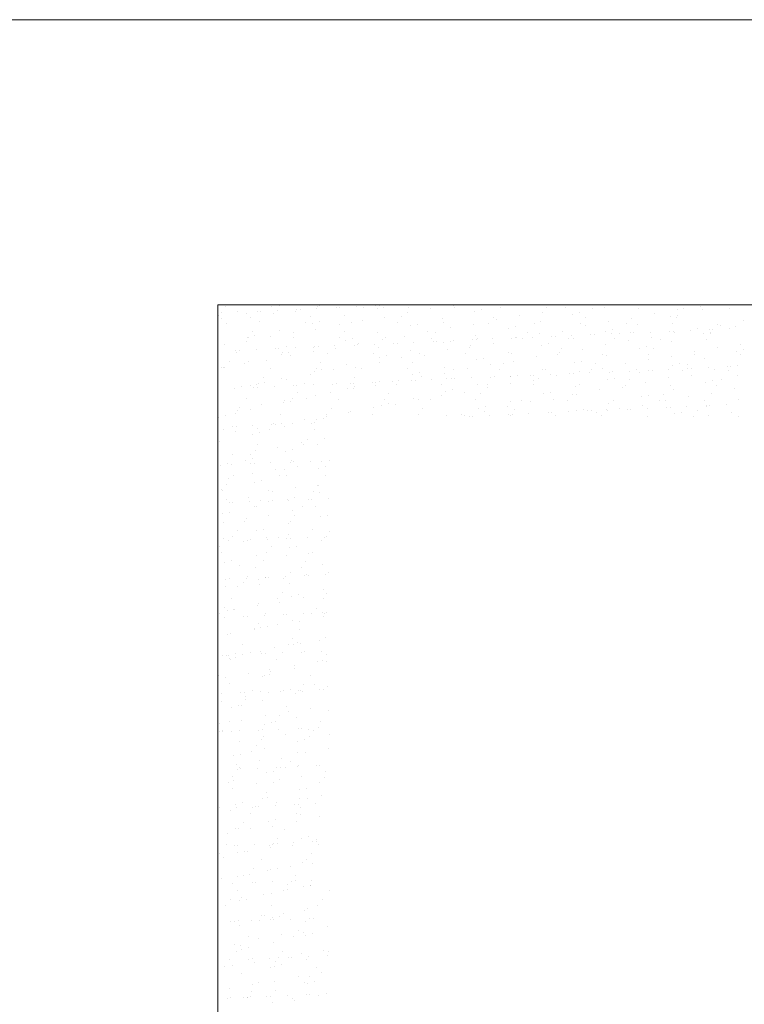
# Model space of a CAD drawing. Header units: millimetres. Extents: x -2274 to 12297, y -16157 to 26321.
# Tile 198 of 256: x -2050 to -1921, y 125 to 301. Entities that reach past the tile are written whole.
import ezdxf

# ---------------------------------------------------------------- set-up
doc = ezdxf.new("R2010")
doc.units = ezdxf.units.MM
doc.layers.add('-ŚCIANY NOŚNE', color=4, linetype='Continuous', lineweight=53)
doc.layers.add('KRESKOWANIE', color=8, linetype='Continuous')

msp = doc.modelspace()

# ---------------------------------------------------------------- linework, layer by layer
at = {"layer": '-ŚCIANY NOŚNE', "color": 253, "lineweight": 13}
for p, q in [((-2181, 301), (-1464, 301)), ((-2015, 250), (-2015, 0)), ((-2015, 250), (-1700, 250)), ((-2015, 250), (-2015, 0))]:
    msp.add_line(p, q, dxfattribs=at)
at = {"layer": 'KRESKOWANIE', "color": 253, "linetype": 'Continuous', "lineweight": 13}
for p, q in [((-1983.16, 249.98), (-1983.16, 249.98)), ((-2014.37, 248.61), (-2014.37, 248.61)), ((-2013.57, 249.74), (-2013.57, 249.74)), ((-2011.38, 248.75), (-2011.38, 248.75)), ((-2009.83, 248.54), (-2009.83, 248.54)), ((-2007.95, 248.89), (-2007.95, 248.89)), ((-2007.32, 248.92), (-2007.32, 248.92)), ((-2005.37, 249.72), (-2005.37, 249.72)), ((-2005.11, 248.43), (-2005.11, 248.43)), ((-2004.33, 249.05), (-2004.33, 249.05)), ((-2004, 249.83), (-2004, 249.83)), ((-2001.03, 248.91), (-2001.03, 248.91)), ((-2000.9, 249.2), (-2000.9, 249.2)), ((-2000.27, 249.23), (-2000.27, 249.23)), ((-1997.27, 249.36), (-1997.27, 249.36)), ((-1997.2, 249.66), (-1997.2, 249.66)), ((-1996.89, 249.84), (-1996.89, 249.84)), ((-1993.85, 249.51), (-1993.85, 249.51)), ((-1993.21, 249.54), (-1993.21, 249.54)), ((-1990.22, 249.67), (-1990.22, 249.67)), ((-1988.99, 249.64), (-1988.99, 249.64)), ((-1986.79, 249.82), (-1986.79, 249.82)), ((-1986.52, 249.34), (-1986.52, 249.34)), ((-1986.16, 249.85), (-1986.16, 249.85)), ((-1985.28, 249.61), (-1985.28, 249.61)), ((-1980.99, 248.65), (-1980.99, 248.65)), ((-1980.82, 249.58), (-1980.82, 249.58)), ((-1976.88, 249.4), (-1976.88, 249.4)), ((-1972.8, 249.88), (-1972.8, 249.88)), ((-1972.62, 249.56), (-1972.62, 249.56)), ((-1969.05, 248.85), (-1969.05, 248.85)), ((-1967.81, 249.12), (-1967.81, 249.12)), ((-1964.45, 249.5), (-1964.45, 249.5)), ((-1960.98, 248.21), (-1960.98, 248.21)), ((-1956.9, 248.69), (-1956.9, 248.69)), ((-1956.24, 249.48), (-1956.24, 249.48)), ((-1952.76, 249.62), (-1952.76, 249.62)), ((-1951.57, 248.36), (-1951.57, 248.36)), ((-1950.33, 248.63), (-1950.33, 248.63)), ((-1948.07, 249.41), (-1948.07, 249.41)), ((-1945.86, 249.62), (-1945.86, 249.62)), ((-1939.87, 249.4), (-1939.87, 249.4)), ((-1936.86, 248.43), (-1936.86, 248.43)), ((-1932.75, 249.18), (-1932.75, 249.18)), ((-1931.7, 249.33), (-1931.7, 249.33)), ((-1928.67, 249.66), (-1928.67, 249.66)), ((-1928.38, 249.13), (-1928.38, 249.13)), ((-1923.49, 249.32), (-1923.49, 249.32)), ((-2014.84, 248.09), (-2014.84, 248.09)), ((-2014.3, 247.55), (-2014.3, 247.55)), ((-2013.36, 246.75), (-2013.36, 246.75)), ((-2009.22, 247.69), (-2009.22, 247.69)), ((-2007.48, 246.96), (-2007.48, 246.96)), ((-1999.28, 246.95), (-1999.28, 246.95)), ((-1998.47, 248.01), (-1998.47, 248.01)), ((-1998.06, 246.78), (-1998.06, 246.78)), ((-1996.82, 247.06), (-1996.82, 247.06)), ((-1993.32, 246.5), (-1993.32, 246.5)), ((-1992.35, 248.04), (-1992.35, 248.04)), ((-1991.11, 246.88), (-1991.11, 246.88)), ((-1989.21, 247.24), (-1989.21, 247.24)), ((-1985.13, 247.72), (-1985.13, 247.72)), ((-1982.9, 246.87), (-1982.9, 246.87)), ((-1982.09, 247.92), (-1982.09, 247.92)), ((-1979.34, 246.56), (-1979.34, 246.56)), ((-1974.87, 247.55), (-1974.87, 247.55)), ((-1974.73, 246.8), (-1974.73, 246.8)), ((-1969.23, 246.53), (-1969.23, 246.53)), ((-1966.53, 246.78), (-1966.53, 246.78)), ((-1965.72, 247.84), (-1965.72, 247.84)), ((-1965.09, 247.47), (-1965.09, 247.47)), ((-1958.36, 246.72), (-1958.36, 246.72)), ((-1957.39, 247.06), (-1957.39, 247.06)), ((-1950.15, 246.7), (-1950.15, 246.7)), ((-1949.34, 247.76), (-1949.34, 247.76)), ((-1945.08, 247.02), (-1945.08, 247.02)), ((-1941.99, 246.64), (-1941.99, 246.64)), ((-1941, 247.5), (-1941, 247.5)), ((-1939.92, 246.57), (-1939.92, 246.57)), ((-1934.09, 247.87), (-1934.09, 247.87)), ((-1933.78, 246.62), (-1933.78, 246.62)), ((-1932.97, 247.68), (-1932.97, 247.68)), ((-1932.85, 248.14), (-1932.85, 248.14)), ((-1925.61, 246.56), (-1925.61, 246.56)), ((-1920.96, 247.25), (-1920.96, 247.25)), ((-2008.75, 245.31), (-2008.75, 245.31)), ((-2003.88, 245.49), (-2003.88, 245.49)), ((-2001.54, 245.08), (-2001.54, 245.08)), ((-1997.46, 245.56), (-1997.46, 245.56)), ((-1992.38, 245.23), (-1992.38, 245.23)), ((-1986.4, 245), (-1986.4, 245)), ((-1980.58, 246.29), (-1980.58, 246.29)), ((-1977.42, 245.31), (-1977.42, 245.31)), ((-1976, 245.15), (-1976, 245.15)), ((-1973.31, 246.05), (-1973.31, 246.05)), ((-1963.1, 245.8), (-1963.1, 245.8)), ((-1961.86, 246.07), (-1961.86, 246.07)), ((-1959.63, 245.07), (-1959.63, 245.07)), ((-1957.41, 244.86), (-1957.41, 244.86)), ((-1953.33, 245.34), (-1953.33, 245.34)), ((-1949.19, 246.28), (-1949.19, 246.28)), ((-1948.29, 244.69), (-1948.29, 244.69)), ((-1947.65, 244.72), (-1947.65, 244.72)), ((-1945.62, 245.31), (-1945.62, 245.31)), ((-1944.66, 244.85), (-1944.66, 244.85)), ((-1944.38, 245.58), (-1944.38, 245.58)), ((-1943.25, 244.99), (-1943.25, 244.99)), ((-1941.23, 245), (-1941.23, 245)), ((-1940.6, 245.03), (-1940.6, 245.03)), ((-1937.6, 245.16), (-1937.6, 245.16)), ((-1934.18, 245.31), (-1934.18, 245.31)), ((-1933.54, 245.34), (-1933.54, 245.34)), ((-1933.29, 245.09), (-1933.29, 245.09)), ((-1930.55, 245.47), (-1930.55, 245.47)), ((-1929.18, 245.83), (-1929.18, 245.83)), ((-1928.14, 244.82), (-1928.14, 244.82)), ((-1927.12, 245.62), (-1927.12, 245.62)), ((-1926.9, 245.09), (-1926.9, 245.09)), ((-1926.88, 244.9), (-1926.88, 244.9)), ((-1926.49, 245.64), (-1926.49, 245.64)), ((-1925.1, 246.31), (-1925.1, 246.31)), ((-1923.49, 245.77), (-1923.49, 245.77)), ((-1922.44, 246.08), (-1922.44, 246.08)), ((-2013.86, 242.92), (-2013.86, 242.92)), ((-2009.79, 243.4), (-2009.79, 243.4)), ((-2009.59, 244.22), (-2009.59, 244.22)), ((-2009.56, 244.25), (-2009.56, 244.25)), ((-2008.35, 244.5), (-2008.35, 244.5)), ((-2005.65, 244.34), (-2005.65, 244.34)), ((-2001.4, 244.19), (-2001.4, 244.19)), ((-1993.19, 244.17), (-1993.19, 244.17)), ((-1992.11, 243.73), (-1992.11, 243.73)), ((-1990.87, 244.01), (-1990.87, 244.01)), ((-1989.75, 243.15), (-1989.75, 243.15)), ((-1986.98, 243), (-1986.98, 243)), ((-1985.63, 243.89), (-1985.63, 243.89)), ((-1985.02, 244.11), (-1985.02, 244.11)), ((-1983.56, 243.15), (-1983.56, 243.15)), ((-1982.92, 243.18), (-1982.92, 243.18)), ((-1981.56, 244.37), (-1981.56, 244.37)), ((-1979.93, 243.31), (-1979.93, 243.31)), ((-1976.81, 244.09), (-1976.81, 244.09)), ((-1976.5, 243.46), (-1976.5, 243.46)), ((-1975.87, 243.49), (-1975.87, 243.49)), ((-1974.63, 243.24), (-1974.63, 243.24)), ((-1973.39, 243.52), (-1973.39, 243.52)), ((-1972.88, 243.62), (-1972.88, 243.62)), ((-1969.45, 243.77), (-1969.45, 243.77)), ((-1968.93, 244.51), (-1968.93, 244.51)), ((-1968.82, 243.8), (-1968.82, 243.8)), ((-1968.65, 244.02), (-1968.65, 244.02)), ((-1965.82, 243.93), (-1965.82, 243.93)), ((-1965.66, 243.18), (-1965.66, 243.18)), ((-1962.4, 244.08), (-1962.4, 244.08)), ((-1961.76, 244.1), (-1961.76, 244.1)), ((-1961.52, 244.12), (-1961.52, 244.12)), ((-1960.44, 244.01), (-1960.44, 244.01)), ((-1958.77, 244.23), (-1958.77, 244.23)), ((-1955.91, 243.03), (-1955.91, 243.03)), ((-1955.34, 244.38), (-1955.34, 244.38)), ((-1954.71, 244.41), (-1954.71, 244.41)), ((-1952.27, 243.94), (-1952.27, 243.94)), ((-1951.71, 244.54), (-1951.71, 244.54)), ((-1951.45, 244.02), (-1951.45, 244.02)), ((-1945.62, 242.93), (-1945.62, 242.93)), ((-1944.07, 243.93), (-1944.07, 243.93)), ((-1941.5, 243.67), (-1941.5, 243.67)), ((-1937.43, 244.15), (-1937.43, 244.15)), ((-1935.9, 243.86), (-1935.9, 243.86)), ((-1933.97, 243.53), (-1933.97, 243.53)), ((-1927.69, 243.85), (-1927.69, 243.85)), ((-1921.52, 242.96), (-1921.52, 242.96)), ((-2011.78, 241.92), (-2011.78, 241.92)), ((-2011.68, 241.49), (-2011.68, 241.49)), ((-2011.14, 241.95), (-2011.14, 241.95)), ((-2008.15, 242.08), (-2008.15, 242.08)), ((-2004.72, 242.23), (-2004.72, 242.23)), ((-2004.09, 242.26), (-2004.09, 242.26)), ((-2003.64, 241.18), (-2003.64, 241.18)), ((-2003.48, 241.48), (-2003.48, 241.48)), ((-2002.66, 242.53), (-2002.66, 242.53)), ((-2002.4, 241.45), (-2002.4, 241.45)), ((-2001.09, 242.39), (-2001.09, 242.39)), ((-1997.96, 241.74), (-1997.96, 241.74)), ((-1997.94, 242.44), (-1997.94, 242.44)), ((-1997.67, 242.54), (-1997.67, 242.54)), ((-1997.03, 242.56), (-1997.03, 242.56)), ((-1995.31, 241.41), (-1995.31, 241.41)), ((-1994.04, 242.69), (-1994.04, 242.69)), ((-1993.88, 242.22), (-1993.88, 242.22)), ((-1990.61, 242.84), (-1990.61, 242.84)), ((-1989.98, 242.87), (-1989.98, 242.87)), ((-1987.1, 241.4), (-1987.1, 241.4)), ((-1986.29, 242.45), (-1986.29, 242.45)), ((-1980.46, 241.95), (-1980.46, 241.95)), ((-1978.93, 241.33), (-1978.93, 241.33)), ((-1973.85, 241.96), (-1973.85, 241.96)), ((-1970.73, 241.31), (-1970.73, 241.31)), ((-1969.91, 242.37), (-1969.91, 242.37)), ((-1969.73, 242.7), (-1969.73, 242.7)), ((-1962.98, 241.46), (-1962.98, 241.46)), ((-1962.56, 241.25), (-1962.56, 241.25)), ((-1957.15, 242.75), (-1957.15, 242.75)), ((-1954.35, 241.23), (-1954.35, 241.23)), ((-1953.83, 241.52), (-1953.83, 241.52)), ((-1953.54, 242.29), (-1953.54, 242.29)), ((-1949.75, 242), (-1949.75, 242)), ((-1946.18, 241.17), (-1946.18, 241.17)), ((-1939.67, 242.26), (-1939.67, 242.26)), ((-1938.43, 242.54), (-1938.43, 242.54)), ((-1937.98, 241.15), (-1937.98, 241.15)), ((-1937.17, 242.21), (-1937.17, 242.21)), ((-1929.71, 241.74), (-1929.71, 241.74)), ((-1925.6, 242.48), (-1925.6, 242.48)), ((-1922.19, 241.77), (-1922.19, 241.77)), ((-1920.95, 242.05), (-1920.95, 242.05)), ((-2012.95, 239.84), (-2012.95, 239.84)), ((-2010.29, 239.58), (-2010.29, 239.58)), ((-2009.47, 239.89), (-2009.47, 239.89)), ((-2006.21, 240.06), (-2006.21, 240.06)), ((-2002.08, 240.99), (-2002.08, 240.99)), ((-1996.58, 239.76), (-1996.58, 239.76)), ((-1991.99, 239.39), (-1991.99, 239.39)), ((-1986.17, 239.8), (-1986.17, 239.8)), ((-1986.16, 240.69), (-1986.16, 240.69)), ((-1984.92, 240.96), (-1984.92, 240.96)), ((-1982.06, 240.55), (-1982.06, 240.55)), ((-1980.2, 239.68), (-1980.2, 239.68)), ((-1977.98, 241.03), (-1977.98, 241.03)), ((-1968.68, 240.2), (-1968.68, 240.2)), ((-1967.44, 240.47), (-1967.44, 240.47)), ((-1963.83, 239.6), (-1963.83, 239.6)), ((-1962.08, 239.84), (-1962.08, 239.84)), ((-1957.94, 240.77), (-1957.94, 240.77)), ((-1951.2, 239.71), (-1951.2, 239.71)), ((-1949.96, 239.98), (-1949.96, 239.98)), ((-1947.45, 239.51), (-1947.45, 239.51)), ((-1945.5, 240.97), (-1945.5, 240.97)), ((-1942.04, 239.58), (-1942.04, 239.58)), ((-1937.93, 240.33), (-1937.93, 240.33)), ((-1933.85, 240.81), (-1933.85, 240.81)), ((-1932.48, 239.49), (-1932.48, 239.49)), ((-1931.08, 239.43), (-1931.08, 239.43)), ((-1929.81, 241.08), (-1929.81, 241.08)), ((-1928.02, 240.48), (-1928.02, 240.48)), ((-1921.6, 241.07), (-1921.6, 241.07)), ((-2014.4, 238.83), (-2014.4, 238.83)), ((-2013.93, 238.9), (-2013.93, 238.9)), ((-2013.76, 238.78), (-2013.76, 238.78)), ((-2005.59, 238.72), (-2005.59, 238.72)), ((-1998.5, 237.64), (-1998.5, 237.64)), ((-1997.69, 238.13), (-1997.69, 238.13)), ((-1997.39, 238.7), (-1997.39, 238.7)), ((-1996.45, 238.41), (-1996.45, 238.41)), ((-1994.39, 238.39), (-1994.39, 238.39)), ((-1990.31, 238.87), (-1990.31, 238.87)), ((-1989.22, 238.63), (-1989.22, 238.63)), ((-1981.01, 238.62), (-1981.01, 238.62)), ((-1980.21, 237.64), (-1980.21, 237.64)), ((-1978.97, 237.91), (-1978.97, 237.91)), ((-1974.51, 238.9), (-1974.51, 238.9)), ((-1974.41, 237.68), (-1974.41, 237.68)), ((-1972.84, 238.55), (-1972.84, 238.55)), ((-1970.27, 238.61), (-1970.27, 238.61)), ((-1966.16, 239.36), (-1966.16, 239.36)), ((-1964.64, 238.54), (-1964.64, 238.54)), ((-1957.03, 238.41), (-1957.03, 238.41)), ((-1956.47, 238.47), (-1956.47, 238.47)), ((-1952.11, 237.72), (-1952.11, 237.72)), ((-1951.47, 237.74), (-1951.47, 237.74)), ((-1950.26, 238.17), (-1950.26, 238.17)), ((-1948.48, 237.87), (-1948.48, 237.87)), ((-1948.26, 238.46), (-1948.26, 238.46)), ((-1946.18, 238.65), (-1946.18, 238.65)), ((-1945.05, 238.02), (-1945.05, 238.02)), ((-1944.42, 238.05), (-1944.42, 238.05)), ((-1941.43, 238.18), (-1941.43, 238.18)), ((-1940.1, 238.39), (-1940.1, 238.39)), ((-1939.55, 237.92), (-1939.55, 237.92)), ((-1938, 238.33), (-1938, 238.33)), ((-1937.37, 238.36), (-1937.37, 238.36)), ((-1934.37, 238.49), (-1934.37, 238.49)), ((-1933.72, 239.21), (-1933.72, 239.21)), ((-1931.89, 238.37), (-1931.89, 238.37)), ((-1930.95, 238.64), (-1930.95, 238.64)), ((-1930.31, 238.67), (-1930.31, 238.67)), ((-1927.32, 238.8), (-1927.32, 238.8)), ((-1926.14, 238.39), (-1926.14, 238.39)), ((-1923.89, 238.95), (-1923.89, 238.95)), ((-1923.72, 238.31), (-1923.72, 238.31)), ((-1923.26, 238.98), (-1923.26, 238.98)), ((-1922.03, 239.14), (-1922.03, 239.14)), ((-2007.67, 236.01), (-2007.67, 236.01)), ((-2006.86, 237.06), (-2006.86, 237.06)), ((-2006.72, 236.23), (-2006.72, 236.23)), ((-2003.52, 236.84), (-2003.52, 236.84)), ((-2002.64, 236.71), (-2002.64, 236.71)), ((-1999.51, 235.94), (-1999.51, 235.94)), ((-1994.44, 235.87), (-1994.44, 235.87)), ((-1993.8, 235.9), (-1993.8, 235.9)), ((-1991.3, 235.92), (-1991.3, 235.92)), ((-1990.81, 236.03), (-1990.81, 236.03)), ((-1990.49, 236.98), (-1990.49, 236.98)), ((-1987.38, 236.18), (-1987.38, 236.18)), ((-1986.75, 236.2), (-1986.75, 236.2)), ((-1986.04, 236.35), (-1986.04, 236.35)), ((-1983.75, 236.33), (-1983.75, 236.33)), ((-1983.13, 235.86), (-1983.13, 235.86)), ((-1982.6, 236.45), (-1982.6, 236.45)), ((-1980.33, 236.48), (-1980.33, 236.48)), ((-1979.69, 236.51), (-1979.69, 236.51)), ((-1978.49, 237.2), (-1978.49, 237.2)), ((-1976.7, 236.64), (-1976.7, 236.64)), ((-1974.11, 236.9), (-1974.11, 236.9)), ((-1973.27, 236.79), (-1973.27, 236.79)), ((-1972.64, 236.82), (-1972.64, 236.82)), ((-1969.64, 236.95), (-1969.64, 236.95)), ((-1968.56, 235.86), (-1968.56, 235.86)), ((-1966.22, 237.1), (-1966.22, 237.1)), ((-1965.58, 237.13), (-1965.58, 237.13)), ((-1962.73, 237.15), (-1962.73, 237.15)), ((-1962.59, 237.26), (-1962.59, 237.26)), ((-1962.59, 236.01), (-1962.59, 236.01)), ((-1961.49, 237.42), (-1961.49, 237.42)), ((-1959.16, 237.41), (-1959.16, 237.41)), ((-1958.53, 237.44), (-1958.53, 237.44)), ((-1958.51, 236.49), (-1958.51, 236.49)), ((-1957.74, 236.82), (-1957.74, 236.82)), ((-1955.54, 237.57), (-1955.54, 237.57)), ((-1954.37, 237.42), (-1954.37, 237.42)), ((-1945.25, 236.66), (-1945.25, 236.66)), ((-1944.01, 236.93), (-1944.01, 236.93)), ((-1941.36, 236.74), (-1941.36, 236.74)), ((-1938.47, 236.23), (-1938.47, 236.23)), ((-1934.36, 236.98), (-1934.36, 236.98)), ((-1930.28, 237.46), (-1930.28, 237.46)), ((-1927.77, 236.17), (-1927.77, 236.17)), ((-1926.53, 236.44), (-1926.53, 236.44)), ((-1924.99, 236.66), (-1924.99, 236.66)), ((-1922.07, 237.43), (-1922.07, 237.43)), ((-2014.97, 234.97), (-2014.97, 234.97)), ((-2014.97, 234.55), (-2014.97, 234.55)), ((-2011.97, 235.1), (-2011.97, 235.1)), ((-2010.83, 235.48), (-2010.83, 235.48)), ((-2009.22, 235.57), (-2009.22, 235.57)), ((-2008.55, 235.25), (-2008.55, 235.25)), ((-2007.98, 235.85), (-2007.98, 235.85)), ((-2007.91, 235.28), (-2007.91, 235.28)), ((-2004.92, 235.41), (-2004.92, 235.41)), ((-2001.49, 235.56), (-2001.49, 235.56)), ((-2000.86, 235.59), (-2000.86, 235.59)), ((-2000.77, 234.29), (-2000.77, 234.29)), ((-1997.86, 235.72), (-1997.86, 235.72)), ((-1994.93, 234.3), (-1994.93, 234.3)), ((-1991.74, 235.08), (-1991.74, 235.08)), ((-1990.81, 235.04), (-1990.81, 235.04)), ((-1990.5, 235.36), (-1990.5, 235.36)), ((-1986.74, 235.52), (-1986.74, 235.52)), ((-1984.4, 234.21), (-1984.4, 234.21)), ((-1974.92, 235.84), (-1974.92, 235.84)), ((-1974.26, 234.59), (-1974.26, 234.59)), ((-1973.02, 234.87), (-1973.02, 234.87)), ((-1970.84, 234.33), (-1970.84, 234.33)), ((-1968.02, 234.12), (-1968.02, 234.12)), ((-1966.76, 235.78), (-1966.76, 235.78)), ((-1966.7, 235.26), (-1966.7, 235.26)), ((-1958.55, 235.76), (-1958.55, 235.76)), ((-1956.78, 234.1), (-1956.78, 234.1)), ((-1955.54, 234.38), (-1955.54, 234.38)), ((-1951.08, 235.37), (-1951.08, 235.37)), ((-1950.38, 235.7), (-1950.38, 235.7)), ((-1946.68, 234.82), (-1946.68, 234.82)), ((-1942.61, 235.3), (-1942.61, 235.3)), ((-1942.18, 235.68), (-1942.18, 235.68)), ((-1934.01, 235.61), (-1934.01, 235.61)), ((-1933.6, 234.88), (-1933.6, 234.88)), ((-1926.7, 234.11), (-1926.7, 234.11)), ((-1925.8, 235.6), (-1925.8, 235.6)), ((-1922.57, 235.04), (-1922.57, 235.04)), ((-2009.79, 233.25), (-2009.79, 233.25)), ((-2003.27, 232.53), (-2003.27, 232.53)), ((-2003.14, 232.88), (-2003.14, 232.88)), ((-2002.03, 232.8), (-2002.03, 232.8)), ((-2001.59, 233.23), (-2001.59, 233.23)), ((-1999.06, 233.36), (-1999.06, 233.36)), ((-1997.57, 233.79), (-1997.57, 233.79)), ((-1993.42, 233.16), (-1993.42, 233.16)), ((-1985.21, 233.15), (-1985.21, 233.15)), ((-1980.09, 233.3), (-1980.09, 233.3)), ((-1979.03, 233.11), (-1979.03, 233.11)), ((-1977.04, 233.08), (-1977.04, 233.08)), ((-1974.91, 233.85), (-1974.91, 233.85)), ((-1968.84, 233.07), (-1968.84, 233.07)), ((-1962.61, 232.81), (-1962.61, 232.81)), ((-1960.67, 233), (-1960.67, 233)), ((-1959.01, 232.66), (-1959.01, 232.66)), ((-1954.93, 233.14), (-1954.93, 233.14)), ((-1952.46, 232.98), (-1952.46, 232.98)), ((-1951.65, 234.04), (-1951.65, 234.04)), ((-1950.8, 234.08), (-1950.8, 234.08)), ((-1944.29, 232.92), (-1944.29, 232.92)), ((-1939.31, 233.61), (-1939.31, 233.61)), ((-1938.07, 233.89), (-1938.07, 233.89)), ((-1936.09, 232.9), (-1936.09, 232.9)), ((-1935.28, 233.96), (-1935.28, 233.96)), ((-1934.9, 232.89), (-1934.9, 232.89)), ((-1930.78, 233.63), (-1930.78, 233.63)), ((-1927.92, 232.84), (-1927.92, 232.84)), ((-1921.83, 233.12), (-1921.83, 233.12)), ((-2011.39, 231.2), (-2011.39, 231.2)), ((-2011.06, 231.59), (-2011.06, 231.59)), ((-2009.1, 231.23), (-2009.1, 231.23)), ((-2007.26, 232.14), (-2007.26, 232.14)), ((-1994.69, 231.51), (-1994.69, 231.51)), ((-1991.62, 230.74), (-1991.62, 230.74)), ((-1991.35, 230.95), (-1991.35, 230.95)), ((-1987.24, 231.69), (-1987.24, 231.69)), ((-1985.79, 232.04), (-1985.79, 232.04)), ((-1984.55, 232.31), (-1984.55, 232.31)), ((-1983.16, 232.17), (-1983.16, 232.17)), ((-1978.31, 231.43), (-1978.31, 231.43)), ((-1968.32, 231.55), (-1968.32, 231.55)), ((-1967.26, 230.98), (-1967.26, 230.98)), ((-1967.08, 231.82), (-1967.08, 231.82)), ((-1963.12, 231.92), (-1963.12, 231.92)), ((-1961.94, 231.35), (-1961.94, 231.35)), ((-1959.36, 230.59), (-1959.36, 230.59)), ((-1955.93, 230.74), (-1955.93, 230.74)), ((-1955.3, 230.77), (-1955.3, 230.77)), ((-1952.3, 230.9), (-1952.3, 230.9)), ((-1950.84, 231.06), (-1950.84, 231.06)), ((-1949.6, 231.33), (-1949.6, 231.33)), ((-1948.88, 231.05), (-1948.88, 231.05)), ((-1948.24, 231.08), (-1948.24, 231.08)), ((-1947.22, 230.73), (-1947.22, 230.73)), ((-1945.56, 231.27), (-1945.56, 231.27)), ((-1945.25, 231.21), (-1945.25, 231.21)), ((-1945.13, 232.32), (-1945.13, 232.32)), ((-1943.11, 231.47), (-1943.11, 231.47)), ((-1941.82, 231.36), (-1941.82, 231.36)), ((-1941.19, 231.38), (-1941.19, 231.38)), ((-1939.03, 231.95), (-1939.03, 231.95)), ((-1938.19, 231.51), (-1938.19, 231.51)), ((-1934.77, 231.66), (-1934.77, 231.66)), ((-1934.13, 231.69), (-1934.13, 231.69)), ((-1932.12, 230.84), (-1932.12, 230.84)), ((-1931.14, 231.82), (-1931.14, 231.82)), ((-1929.19, 231.19), (-1929.19, 231.19)), ((-1927.71, 231.97), (-1927.71, 231.97)), ((-1927.65, 231.83), (-1927.65, 231.83)), ((-1927.08, 232), (-1927.08, 232)), ((-1924.09, 232.13), (-1924.09, 232.13)), ((-1923.13, 230.76), (-1923.13, 230.76)), ((-2014.8, 229.97), (-2014.8, 229.97)), ((-2013.57, 230.25), (-2013.57, 230.25)), ((-2011.87, 230.53), (-2011.87, 230.53)), ((-2004.97, 228.82), (-2004.97, 228.82)), ((-2003.7, 230.47), (-2003.7, 230.47)), ((-1999.57, 229.53), (-1999.57, 229.53)), ((-1998.26, 228.89), (-1998.26, 228.89)), ((-1997.62, 228.92), (-1997.62, 228.92)), ((-1997.33, 229.48), (-1997.33, 229.48)), ((-1996.09, 229.75), (-1996.09, 229.75)), ((-1995.5, 230.45), (-1995.5, 230.45)), ((-1995.49, 230.01), (-1995.49, 230.01)), ((-1987.33, 230.39), (-1987.33, 230.39)), ((-1979.12, 230.37), (-1979.12, 230.37)), ((-1974.14, 230.25), (-1974.14, 230.25)), ((-1971.34, 230.5), (-1971.34, 230.5)), ((-1970.95, 230.31), (-1970.95, 230.31)), ((-1970.04, 230.12), (-1970.04, 230.12)), ((-1969.41, 230.15), (-1969.41, 230.15)), ((-1966.41, 230.28), (-1966.41, 230.28)), ((-1962.99, 230.43), (-1962.99, 230.43)), ((-1962.75, 230.29), (-1962.75, 230.29)), ((-1962.35, 230.46), (-1962.35, 230.46)), ((-1954.58, 230.22), (-1954.58, 230.22)), ((-1946.37, 230.21), (-1946.37, 230.21)), ((-1938.21, 230.14), (-1938.21, 230.14)), ((-1933.36, 230.56), (-1933.36, 230.56)), ((-1930, 230.13), (-1930, 230.13)), ((-1927.21, 230.28), (-1927.21, 230.28)), ((-1921.83, 230.06), (-1921.83, 230.06)), ((-2013.99, 227.77), (-2013.99, 227.77)), ((-2012.37, 228.28), (-2012.37, 228.28)), ((-2011.9, 227.38), (-2011.9, 227.38)), ((-2011.73, 228.3), (-2011.73, 228.3)), ((-2008.74, 228.43), (-2008.74, 228.43)), ((-2007.82, 227.86), (-2007.82, 227.86)), ((-2007.62, 227.2), (-2007.62, 227.2)), ((-2005.78, 227.76), (-2005.78, 227.76)), ((-2005.31, 228.58), (-2005.31, 228.58)), ((-2004.68, 228.61), (-2004.68, 228.61)), ((-2003.68, 228.79), (-2003.68, 228.79)), ((-2003.15, 228.19), (-2003.15, 228.19)), ((-2001.68, 228.74), (-2001.68, 228.74)), ((-1997.62, 227.69), (-1997.62, 227.69)), ((-2014.68, 225.63), (-2014.68, 225.63)), ((-2008.86, 226.92), (-2008.86, 226.92)), ((-2000.11, 225.44), (-2000.11, 225.44)), ((-1998.88, 226.04), (-1998.88, 226.04)), ((-1996, 226.19), (-1996, 226.19)), ((-2008.32, 224.03), (-2008.32, 224.03)), ((-2007.9, 225), (-2007.9, 225)), ((-2004.24, 224.51), (-2004.24, 224.51)), ((-2002.91, 223.88), (-2002.91, 223.88)), ((-2001.67, 224.15), (-2001.67, 224.15)), ((-1999.69, 224.98), (-1999.69, 224.98)), ((-1997.21, 225.14), (-1997.21, 225.14)), ((-2012.44, 223.28), (-2012.44, 223.28)), ((-2009.98, 222.29), (-2009.98, 222.29)), ((-2009.17, 223.35), (-2009.17, 223.35)), ((-2008.74, 222.58), (-2008.74, 222.58)), ((-2002.08, 221.92), (-2002.08, 221.92)), ((-2001.81, 222.22), (-2001.81, 222.22)), ((-2001.45, 221.94), (-2001.45, 221.94)), ((-1998.45, 222.08), (-1998.45, 222.08)), ((-1996.53, 222.09), (-1996.53, 222.09)), ((-1995.03, 222.22), (-1995.03, 222.22)), ((-2014.44, 221.32), (-2014.44, 221.32)), ((-2013.2, 221.6), (-2013.2, 221.6)), ((-2012.56, 221.46), (-2012.56, 221.46)), ((-2009.14, 221.61), (-2009.14, 221.61)), ((-2008.5, 221.64), (-2008.5, 221.64)), ((-2005.51, 221.77), (-2005.51, 221.77)), ((-2004.75, 220.68), (-2004.75, 220.68)), ((-2003.08, 220.57), (-2003.08, 220.57)), ((-2000.67, 221.16), (-2000.67, 221.16)), ((-1996.96, 220.83), (-1996.96, 220.83)), ((-1995.72, 221.1), (-1995.72, 221.1)), ((-2013, 219), (-2013, 219)), ((-2012.1, 219.53), (-2012.1, 219.53)), ((-2008.86, 219.94), (-2008.86, 219.94)), ((-2008.49, 218.27), (-2008.49, 218.27)), ((-2007.25, 218.55), (-2007.25, 218.55)), ((-2003.89, 219.51), (-2003.89, 219.51)), ((-2002.79, 219.54), (-2002.79, 219.54)), ((-1995.73, 219.45), (-1995.73, 219.45)), ((-2014.32, 216.98), (-2014.32, 216.98)), ((-2014.18, 216.82), (-2014.18, 216.82)), ((-2013.37, 217.87), (-2013.37, 217.87)), ((-2006.01, 216.75), (-2006.01, 216.75)), ((-2005.29, 216.59), (-2005.29, 216.59)), ((-2001.18, 217.33), (-2001.18, 217.33)), ((-1997.8, 216.73), (-1997.8, 216.73)), ((-1997.1, 217.81), (-1997.1, 217.81)), ((-1996.99, 217.79), (-1996.99, 217.79)), ((-2013.5, 215.17), (-2013.5, 215.17)), ((-2009.43, 215.65), (-2009.43, 215.65)), ((-2009.33, 214.79), (-2009.33, 214.79)), ((-2007.28, 215.1), (-2007.28, 215.1)), ((-2005.9, 214.94), (-2005.9, 214.94)), ((-2005.27, 214.97), (-2005.27, 214.97)), ((-2002.54, 215.23), (-2002.54, 215.23)), ((-2002.28, 215.1), (-2002.28, 215.1)), ((-2001.3, 215.5), (-2001.3, 215.5)), ((-1998.85, 215.25), (-1998.85, 215.25)), ((-1998.22, 215.28), (-1998.22, 215.28)), ((-1996.84, 216.49), (-1996.84, 216.49)), ((-1995.22, 215.41), (-1995.22, 215.41)), ((-2012.96, 214.63), (-2012.96, 214.63)), ((-2012.32, 214.66), (-2012.32, 214.66)), ((-2008.37, 213.93), (-2008.37, 213.93)), ((-2008.09, 214.04), (-2008.09, 214.04)), ((-2001.71, 213.24), (-2001.71, 213.24)), ((-1999.92, 213.97), (-1999.92, 213.97)), ((-1997.6, 213.99), (-1997.6, 213.99)), ((-2014.07, 212.67), (-2014.07, 212.67)), ((-2012.83, 212.94), (-2012.83, 212.94)), ((-2010.21, 211.28), (-2010.21, 211.28)), ((-2009.93, 211.83), (-2009.93, 211.83)), ((-2005.85, 212.31), (-2005.85, 212.31)), ((-2002, 211.26), (-2002, 211.26)), ((-2001.19, 212.32), (-2001.19, 212.32)), ((-1996.6, 212.18), (-1996.6, 212.18)), ((-1995.36, 212.45), (-1995.36, 212.45)), ((-2014.04, 211.08), (-2014.04, 211.08)), ((-2011.48, 209.63), (-2011.48, 209.63)), ((-2008.13, 209.62), (-2008.13, 209.62)), ((-2006.89, 209.9), (-2006.89, 209.9)), ((-2002.42, 210.89), (-2002.42, 210.89)), ((-1998.14, 209.89), (-1998.14, 209.89)), ((-1995.1, 209.55), (-1995.1, 209.55)), ((-2013.95, 208.33), (-2013.95, 208.33)), ((-2013.15, 207.82), (-2013.15, 207.82)), ((-2012.29, 208.57), (-2012.29, 208.57)), ((-2010.47, 207.73), (-2010.47, 207.73)), ((-2009.73, 207.97), (-2009.73, 207.97)), ((-2009.09, 207.99), (-2009.09, 207.99)), ((-2006.36, 208.48), (-2006.36, 208.48)), ((-2006.1, 208.12), (-2006.1, 208.12)), ((-2004.12, 208.5), (-2004.12, 208.5)), ((-2002.67, 208.27), (-2002.67, 208.27)), ((-2002.28, 208.96), (-2002.28, 208.96)), ((-2002.04, 208.3), (-2002.04, 208.3)), ((-1999.04, 208.43), (-1999.04, 208.43)), ((-1996.48, 207.84), (-1996.48, 207.84)), ((-1995.91, 208.49), (-1995.91, 208.49)), ((-1995.62, 208.58), (-1995.62, 208.58)), ((-2014.61, 206.8), (-2014.61, 206.8)), ((-2005.39, 206.85), (-2005.39, 206.85)), ((-2002.18, 206.58), (-2002.18, 206.58)), ((-2000.94, 206.85), (-2000.94, 206.85)), ((-2014.41, 205.81), (-2014.41, 205.81)), ((-2012.47, 204.29), (-2012.47, 204.29)), ((-2008.01, 205.28), (-2008.01, 205.28)), ((-2006.89, 204.39), (-2006.89, 204.39)), ((-2006.2, 205.79), (-2006.2, 205.79)), ((-2002.78, 205.13), (-2002.78, 205.13)), ((-1998.7, 205.61), (-1998.7, 205.61)), ((-1998.03, 205.73), (-1998.03, 205.73)), ((-2013.71, 204.02), (-2013.71, 204.02)), ((-2011.03, 203.45), (-2011.03, 203.45)), ((-2008.32, 203.03), (-2008.32, 203.03)), ((-2000.11, 203.02), (-2000.11, 203.02)), ((-1999.3, 204.07), (-1999.3, 204.07)), ((-1996.23, 203.53), (-1996.23, 203.53)), ((-2013.55, 200.99), (-2013.55, 200.99)), ((-2012.92, 201.02), (-2012.92, 201.02)), ((-2009.92, 201.15), (-2009.92, 201.15)), ((-2009.59, 201.38), (-2009.59, 201.38)), ((-2007.76, 200.97), (-2007.76, 200.97)), ((-2006.52, 201.25), (-2006.52, 201.25)), ((-2006.5, 201.3), (-2006.5, 201.3)), ((-2005.86, 201.33), (-2005.86, 201.33)), ((-2003.32, 201.04), (-2003.32, 201.04)), ((-2002.87, 201.46), (-2002.87, 201.46)), ((-2002.06, 202.24), (-2002.06, 202.24)), ((-1999.44, 201.61), (-1999.44, 201.61)), ((-1999.21, 201.78), (-1999.21, 201.78)), ((-1998.81, 201.63), (-1998.81, 201.63)), ((-1995.81, 201.76), (-1995.81, 201.76)), ((-1995.13, 202.26), (-1995.13, 202.26)), ((-2013.59, 199.68), (-2013.59, 199.68)), ((-2011.54, 199.63), (-2011.54, 199.63)), ((-2010.4, 200.32), (-2010.4, 200.32)), ((-2007.46, 200.11), (-2007.46, 200.11)), ((-2002.23, 200.26), (-2002.23, 200.26)), ((-1996.11, 199.19), (-1996.11, 199.19)), ((-2012.52, 197.56), (-2012.52, 197.56)), ((-2004.31, 197.55), (-2004.31, 197.55)), ((-2003.5, 198.6), (-2003.5, 198.6)), ((-2001.81, 197.93), (-2001.81, 197.93)), ((-2000.57, 198.2), (-2000.57, 198.2)), ((-1999.75, 197.69), (-1999.75, 197.69)), ((-1996.14, 197.48), (-1996.14, 197.48)), ((-1995.63, 198.44), (-1995.63, 198.44)), ((-2013.79, 195.91), (-2013.79, 195.91)), ((-2012.1, 195.64), (-2012.1, 195.64)), ((-2012.07, 195.53), (-2012.07, 195.53)), ((-2007.96, 196.28), (-2007.96, 196.28)), ((-2007.64, 196.63), (-2007.64, 196.63)), ((-2003.88, 196.76), (-2003.88, 196.76)), ((-1997.41, 195.83), (-1997.41, 195.83)), ((-2014.6, 194.85), (-2014.6, 194.85)), ((-2013.74, 194.17), (-2013.74, 194.17)), ((-2013.34, 195.37), (-2013.34, 195.37)), ((-2010.32, 194.32), (-2010.32, 194.32)), ((-2009.68, 194.35), (-2009.68, 194.35)), ((-2006.69, 194.48), (-2006.69, 194.48)), ((-2006.43, 194.78), (-2006.43, 194.78)), ((-2003.26, 194.63), (-2003.26, 194.63)), ((-2002.63, 194.66), (-2002.63, 194.66)), ((-1999.64, 194.79), (-1999.64, 194.79)), ((-1998.22, 194.77), (-1998.22, 194.77)), ((-1996.21, 194.94), (-1996.21, 194.94)), ((-1996.17, 194.34), (-1996.17, 194.34)), ((-1995.87, 194.88), (-1995.87, 194.88)), ((-1995.58, 194.97), (-1995.58, 194.97)), ((-2008.51, 192.07), (-2008.51, 192.07)), ((-2008.5, 192.19), (-2008.5, 192.19)), ((-2007.7, 193.13), (-2007.7, 193.13)), ((-2007.4, 192.32), (-2007.4, 192.32)), ((-2006.16, 192.6), (-2006.16, 192.6)), ((-2004.39, 192.93), (-2004.39, 192.93)), ((-2001.69, 193.59), (-2001.69, 193.59)), ((-2000.34, 192.01), (-2000.34, 192.01)), ((-2000.31, 193.41), (-2000.31, 193.41)), ((-2013.22, 191.03), (-2013.22, 191.03)), ((-2012.64, 191.25), (-2012.64, 191.25)), ((-2001.61, 190.36), (-2001.61, 190.36)), ((-1995.75, 190.54), (-1995.75, 190.54)), ((-2010.63, 189.31), (-2010.63, 189.31)), ((-2004.93, 188.84), (-2004.93, 188.84)), ((-2002.42, 189.3), (-2002.42, 189.3)), ((-2001.45, 189.28), (-2001.45, 189.28)), ((-2000.81, 189.58), (-2000.81, 189.58)), ((-2000.21, 189.55), (-2000.21, 189.55)), ((-1996.74, 190.06), (-1996.74, 190.06)), ((-2014.14, 187.35), (-2014.14, 187.35)), ((-2013.51, 187.38), (-2013.51, 187.38)), ((-2013.14, 187.43), (-2013.14, 187.43)), ((-2012.98, 186.72), (-2012.98, 186.72)), ((-2012.71, 186.6), (-2012.71, 186.6)), ((-2011.9, 187.66), (-2011.9, 187.66)), ((-2011.74, 186.99), (-2011.74, 186.99)), ((-2010.51, 187.51), (-2010.51, 187.51)), ((-2009.06, 187.91), (-2009.06, 187.91)), ((-2007.28, 187.98), (-2007.28, 187.98)), ((-2007.09, 187.66), (-2007.09, 187.66)), ((-2006.45, 187.68), (-2006.45, 187.68)), ((-2003.46, 187.81), (-2003.46, 187.81)), ((-2000.03, 187.96), (-2000.03, 187.96)), ((-1999.4, 187.99), (-1999.4, 187.99)), ((-1996.4, 188.12), (-1996.4, 188.12)), ((-1995.52, 187.58), (-1995.52, 187.58)), ((-2005.81, 184.89), (-2005.81, 184.89)), ((-2004.54, 186.54), (-2004.54, 186.54)), ((-2001.35, 185.49), (-2001.35, 185.49)), ((-2001.33, 184.94), (-2001.33, 184.94)), ((-1997.24, 186.24), (-1997.24, 186.24)), ((-1996.33, 186.52), (-1996.33, 186.52)), ((-1995.5, 186.23), (-1995.5, 186.23)), ((-2014.83, 183.84), (-2014.83, 183.84)), ((-2013.68, 183.33), (-2013.68, 183.33)), ((-2009.57, 184.08), (-2009.57, 184.08)), ((-2007.03, 183.67), (-2007.03, 183.67)), ((-2006.62, 183.83), (-2006.62, 183.83)), ((-2005.79, 183.95), (-2005.79, 183.95)), ((-2005.49, 184.56), (-2005.49, 184.56)), ((-1998.45, 183.76), (-1998.45, 183.76)), ((-2012.86, 182.38), (-2012.86, 182.38)), ((-1999.72, 182.11), (-1999.72, 182.11)), ((-1997.78, 182.14), (-1997.78, 182.14)), ((-1996.8, 181.3), (-1996.8, 181.3)), ((-1996.17, 181.32), (-1996.17, 181.32)), ((-1995.38, 181.89), (-1995.38, 181.89)), ((-2014.34, 180.53), (-2014.34, 180.53)), ((-2010.91, 180.68), (-2010.91, 180.68)), ((-2010.28, 180.71), (-2010.28, 180.71)), ((-2010.11, 179.99), (-2010.11, 179.99)), ((-2008.74, 181.07), (-2008.74, 181.07)), ((-2007.28, 180.84), (-2007.28, 180.84)), ((-2005.99, 180.73), (-2005.99, 180.73)), ((-2003.86, 180.99), (-2003.86, 180.99)), ((-2003.22, 181.02), (-2003.22, 181.02)), ((-2001.92, 181.21), (-2001.92, 181.21)), ((-2001.08, 180.63), (-2001.08, 180.63)), ((-2000.53, 181.05), (-2000.53, 181.05)), ((-2000.23, 181.15), (-2000.23, 181.15)), ((-1999.84, 180.9), (-1999.84, 180.9)), ((-2014.24, 179.05), (-2014.24, 179.05)), ((-2012.61, 178.07), (-2012.61, 178.07)), ((-2011.37, 178.34), (-2011.37, 178.34)), ((-2010.82, 178.36), (-2010.82, 178.36)), ((-2010.01, 179.41), (-2010.01, 179.41)), ((-2006.91, 179.33), (-2006.91, 179.33)), ((-2002.65, 178.29), (-2002.65, 178.29)), ((-1998.34, 177.86), (-1998.34, 177.86)), ((-2006.53, 176.64), (-2006.53, 176.64)), ((-2003.92, 176.64), (-2003.92, 176.64)), ((-2002.42, 177.38), (-2002.42, 177.38)), ((-2000.96, 176.29), (-2000.96, 176.29)), ((-1995.14, 177.58), (-1995.14, 177.58)), ((-2014.75, 175.22), (-2014.75, 175.22)), ((-2012.94, 175.6), (-2012.94, 175.6)), ((-2010.67, 175.7), (-2010.67, 175.7)), ((-2006.67, 175.02), (-2006.67, 175.02)), ((-2005.43, 175.3), (-2005.43, 175.3)), ((-2004.73, 175.58), (-2004.73, 175.58)), ((-2000.62, 174.32), (-2000.62, 174.32)), ((-1999.99, 174.35), (-1999.99, 174.35)), ((-1996.99, 174.48), (-1996.99, 174.48)), ((-1996.56, 175.51), (-1996.56, 175.51)), ((-2014.73, 173.7), (-2014.73, 173.7)), ((-2014.2, 173.94), (-2014.2, 173.94)), ((-2014.1, 173.73), (-2014.1, 173.73)), ((-2012.49, 173.73), (-2012.49, 173.73)), ((-2011.1, 173.86), (-2011.1, 173.86)), ((-2007.68, 174.01), (-2007.68, 174.01)), ((-2007.04, 174.04), (-2007.04, 174.04)), ((-2006.85, 172.82), (-2006.85, 172.82)), ((-2004.05, 174.17), (-2004.05, 174.17)), ((-2002.96, 173.29), (-2002.96, 173.29)), ((-1998.85, 174.03), (-1998.85, 174.03)), ((-1998.64, 172.8), (-1998.64, 172.8)), ((-1997.83, 173.86), (-1997.83, 173.86)), ((-1995.02, 173.24), (-1995.02, 173.24)), ((-2011.17, 171.88), (-2011.17, 171.88)), ((-2008.12, 171.17), (-2008.12, 171.17)), ((-2007.1, 172.36), (-2007.1, 172.36)), ((-2000.72, 171.97), (-2000.72, 171.97)), ((-1999.48, 172.25), (-1999.48, 172.25)), ((-2012.25, 169.42), (-2012.25, 169.42)), ((-2011.01, 169.69), (-2011.01, 169.69)), ((-2008.93, 170.11), (-2008.93, 170.11)), ((-2006.55, 170.68), (-2006.55, 170.68)), ((-2003.52, 169.01), (-2003.52, 169.01)), ((-2000.76, 170.04), (-2000.76, 170.04)), ((-1999.39, 169.94), (-1999.39, 169.94)), ((-1995.27, 170.69), (-1995.27, 170.69)), ((-2011.71, 167.78), (-2011.71, 167.78)), ((-2011.05, 167.35), (-2011.05, 167.35)), ((-2007.6, 168.53), (-2007.6, 168.53)), ((-2004.45, 167.34), (-2004.45, 167.34)), ((-2003.81, 167.37), (-2003.81, 167.37)), ((-2002.84, 167.33), (-2002.84, 167.33)), ((-2002.03, 168.39), (-2002.03, 168.39)), ((-2000.82, 167.5), (-2000.82, 167.5)), ((-2000.6, 167.64), (-2000.6, 167.64)), ((-1997.39, 167.65), (-1997.39, 167.65)), ((-1996.76, 167.68), (-1996.76, 167.68)), ((-2014.93, 166.89), (-2014.93, 166.89)), ((-2012.31, 165.7), (-2012.31, 165.7)), ((-2011.5, 167.04), (-2011.5, 167.04)), ((-2010.87, 167.06), (-2010.87, 167.06)), ((-2007.87, 167.2), (-2007.87, 167.2)), ((-2006.3, 166.37), (-2006.3, 166.37)), ((-2005.06, 166.65), (-2005.06, 166.65)), ((-1999.95, 165.66), (-1999.95, 165.66)), ((-1995.94, 165.61), (-1995.94, 165.61)), ((-1995.81, 166.6), (-1995.81, 166.6)), ((-2013.12, 164.64), (-2013.12, 164.64)), ((-2012.13, 165.08), (-2012.13, 165.08)), ((-2008.14, 164.44), (-2008.14, 164.44)), ((-2004.96, 164.57), (-2004.96, 164.57)), ((-2004.03, 165.18), (-2004.03, 165.18)), ((-1996.75, 164.56), (-1996.75, 164.56)), ((-2012.28, 163.5), (-2012.28, 163.5)), ((-2006.22, 162.92), (-2006.22, 162.92)), ((-2006.18, 162.03), (-2006.18, 162.03)), ((-2000.35, 163.32), (-2000.35, 163.32)), ((-1999.11, 163.6), (-1999.11, 163.6)), ((-1996.37, 162.31), (-1996.37, 162.31)), ((-2011.88, 160.77), (-2011.88, 160.77)), ((-2011.69, 160.22), (-2011.69, 160.22)), ((-2010.64, 161.04), (-2010.64, 161.04)), ((-2008.27, 160.37), (-2008.27, 160.37)), ((-2007.63, 160.4), (-2007.63, 160.4)), ((-2007.04, 161.86), (-2007.04, 161.86)), ((-2004.64, 160.53), (-2004.64, 160.53)), ((-2004.57, 161.09), (-2004.57, 161.09)), ((-2001.21, 160.68), (-2001.21, 160.68)), ((-2000.58, 160.71), (-2000.58, 160.71)), ((-2000.45, 161.83), (-2000.45, 161.83)), ((-1998.87, 161.8), (-1998.87, 161.8)), ((-1997.59, 160.84), (-1997.59, 160.84)), ((-2014.69, 160.09), (-2014.69, 160.09)), ((-2012.78, 159.68), (-2012.78, 159.68)), ((-2009.16, 159.1), (-2009.16, 159.1)), ((-2008.7, 160.16), (-2008.7, 160.16)), ((-2000.95, 159.09), (-2000.95, 159.09)), ((-2000.23, 158.99), (-2000.23, 158.99)), ((-2000.14, 160.14), (-2000.14, 160.14)), ((-1996.88, 158.49), (-1996.88, 158.49)), ((-2010.42, 157.45), (-2010.42, 157.45)), ((-2005.94, 157.72), (-2005.94, 157.72)), ((-2005.13, 156.81), (-2005.13, 156.81)), ((-2004.7, 158), (-2004.7, 158)), ((-2000.99, 157.74), (-2000.99, 157.74)), ((-2013.32, 155.58), (-2013.32, 155.58)), ((-2011.76, 156.43), (-2011.76, 156.43)), ((-2011.23, 156.39), (-2011.23, 156.39)), ((-2009.21, 156.33), (-2009.21, 156.33)), ((-2003.07, 156.32), (-2003.07, 156.32)), ((-1998.75, 154.95), (-1998.75, 154.95)), ((-2013.35, 153.63), (-2013.35, 153.63)), ((-2012.09, 153.39), (-2012.09, 153.39)), ((-2011.46, 153.42), (-2011.46, 153.42)), ((-2008.46, 153.55), (-2008.46, 153.55)), ((-2005.82, 153.38), (-2005.82, 153.38)), ((-2005.15, 153.61), (-2005.15, 153.61)), ((-2005.04, 153.7), (-2005.04, 153.7)), ((-2004.4, 153.73), (-2004.4, 153.73)), ((-2004.33, 154.67), (-2004.33, 154.67)), ((-2001.56, 153.46), (-2001.56, 153.46)), ((-2001.41, 153.86), (-2001.41, 153.86)), ((-1999.99, 154.67), (-1999.99, 154.67)), ((-1997.98, 154.01), (-1997.98, 154.01)), ((-1997.42, 154.39), (-1997.42, 154.39)), ((-1997.35, 154.04), (-1997.35, 154.04)), ((-1996.98, 153.55), (-1996.98, 153.55)), ((-2014.62, 151.98), (-2014.62, 151.98)), ((-2011.52, 152.12), (-2011.52, 152.12)), ((-2010.28, 152.39), (-2010.28, 152.39)), ((-2009.75, 152.24), (-2009.75, 152.24)), ((-2005.63, 152.98), (-2005.63, 152.98)), ((-1998.25, 151.9), (-1998.25, 151.9)), ((-2013.88, 151.3), (-2013.88, 151.3)), ((-2007.26, 150.85), (-2007.26, 150.85)), ((-2002.06, 149.63), (-2002.06, 149.63)), ((-1999.87, 150.34), (-1999.87, 150.34)), ((-1999.06, 150.84), (-1999.06, 150.84)), ((-1997.98, 150.11), (-1997.98, 150.11)), ((-2010.31, 147.95), (-2010.31, 147.95)), ((-2009.34, 148.14), (-2009.34, 148.14)), ((-2008.53, 149.2), (-2008.53, 149.2)), ((-2006.17, 148.89), (-2006.17, 148.89)), ((-2005.57, 149.07), (-2005.57, 149.07)), ((-2004.33, 149.35), (-2004.33, 149.35)), ((-2001.18, 148.08), (-2001.18, 148.08)), ((-2014.39, 147.47), (-2014.39, 147.47)), ((-2012.29, 146.58), (-2012.29, 146.58)), ((-2011.4, 147.78), (-2011.4, 147.78)), ((-2008.86, 146.73), (-2008.86, 146.73)), ((-2008.23, 146.75), (-2008.23, 146.75)), ((-2005.23, 146.88), (-2005.23, 146.88)), ((-2002.44, 146.42), (-2002.44, 146.42)), ((-2001.81, 147.03), (-2001.81, 147.03)), ((-2001.17, 147.06), (-2001.17, 147.06)), ((-1998.49, 146.29), (-1998.49, 146.29)), ((-1998.38, 146.3), (-1998.38, 146.3)), ((-1998.18, 147.19), (-1998.18, 147.19)), ((-2011.46, 145.38), (-2011.46, 145.38)), ((-2006.74, 144.61), (-2006.74, 144.61)), ((-2005.45, 144.73), (-2005.45, 144.73)), ((-2003.26, 145.37), (-2003.26, 145.37)), ((-2002.6, 145.54), (-2002.6, 145.54)), ((-1999.62, 146.02), (-1999.62, 146.02)), ((-1995.09, 145.3), (-1995.09, 145.3)), ((-2014.93, 143.38), (-2014.93, 143.38)), ((-2013.54, 142.67), (-2013.54, 142.67)), ((-2012.73, 143.73), (-2012.73, 143.73)), ((-2011.15, 143.47), (-2011.15, 143.47)), ((-2010.81, 144.13), (-2010.81, 144.13)), ((-2009.91, 143.74), (-2009.91, 143.74)), ((-2005.37, 142.61), (-2005.37, 142.61)), ((-1997.17, 142.59), (-1997.17, 142.59)), ((-1996.36, 143.65), (-1996.36, 143.65)), ((-2006.64, 140.95), (-2006.64, 140.95)), ((-2003.16, 141.26), (-2003.16, 141.26)), ((-1999.5, 141.69), (-1999.5, 141.69)), ((-1999.02, 142.19), (-1999.02, 142.19)), ((-2012.68, 139.75), (-2012.68, 139.75)), ((-2012.05, 139.78), (-2012.05, 139.78)), ((-2011.35, 140.03), (-2011.35, 140.03)), ((-2011.03, 139.13), (-2011.03, 139.13)), ((-2009.05, 139.91), (-2009.05, 139.91)), ((-2007.45, 139.9), (-2007.45, 139.9)), ((-2007.24, 140.78), (-2007.24, 140.78)), ((-2005.63, 140.06), (-2005.63, 140.06)), ((-2005.21, 140.42), (-2005.21, 140.42)), ((-2004.99, 140.09), (-2004.99, 140.09)), ((-2003.97, 140.7), (-2003.97, 140.7)), ((-2002, 140.22), (-2002, 140.22)), ((-1999.29, 139.83), (-1999.29, 139.83)), ((-1998.57, 140.37), (-1998.57, 140.37)), ((-1997.94, 140.39), (-1997.94, 140.39)), ((-2003.67, 137.43), (-2003.67, 137.43)), ((-2000.55, 138.18), (-2000.55, 138.18)), ((-1999.59, 137.91), (-1999.59, 137.91)), ((-1999.26, 137.37), (-1999.26, 137.37)), ((-1998.02, 137.65), (-1998.02, 137.65)), ((-1995.45, 138.85), (-1995.45, 138.85)), ((-2011.92, 135.75), (-2011.92, 135.75)), ((-2009.57, 137.14), (-2009.57, 137.14)), ((-2007.78, 136.69), (-2007.78, 136.69)), ((-2005.09, 136.08), (-2005.09, 136.08)), ((-2001.37, 137.12), (-2001.37, 137.12)), ((-2011.65, 134.42), (-2011.65, 134.42)), ((-2010.84, 135.48), (-2010.84, 135.48)), ((-2010.79, 134.82), (-2010.79, 134.82)), ((-2009.55, 135.09), (-2009.55, 135.09)), ((-2003.48, 134.36), (-2003.48, 134.36)), ((-2000.09, 134.08), (-2000.09, 134.08)), ((-1996.01, 134.56), (-1996.01, 134.56)), ((-1995.28, 134.34), (-1995.28, 134.34)), ((-2012.88, 132.93), (-2012.88, 132.93)), ((-2009.45, 133.08), (-2009.45, 133.08)), ((-2008.82, 133.11), (-2008.82, 133.11)), ((-2008.34, 132.41), (-2008.34, 132.41)), ((-2005.82, 133.24), (-2005.82, 133.24)), ((-2004.75, 132.71), (-2004.75, 132.71)), ((-2004.2, 133.34), (-2004.2, 133.34)), ((-2003.6, 132.05), (-2003.6, 132.05)), ((-2002.4, 133.39), (-2002.4, 133.39)), ((-2001.76, 133.42), (-2001.76, 133.42)), ((-1999.14, 133.03), (-1999.14, 133.03)), ((-1998.77, 133.55), (-1998.77, 133.55)), ((-1995.34, 133.7), (-1995.34, 133.7)), ((-2013.77, 131.66), (-2013.77, 131.66)), ((-2012.42, 131.93), (-2012.42, 131.93)), ((-2010.67, 130.48), (-2010.67, 130.48)), ((-2005.56, 131.65), (-2005.56, 131.65)), ((-2004.84, 131.77), (-2004.84, 131.77)), ((-1997.4, 131.58), (-1997.4, 131.58)), ((-1996.52, 130.74), (-1996.52, 130.74)), ((-2008.85, 128.58), (-2008.85, 128.58)), ((-2007.68, 128.89), (-2007.68, 128.89)), ((-2004.77, 129.06), (-2004.77, 129.06)), ((-2000.63, 129.99), (-2000.63, 129.99)), ((-1999.48, 128.87), (-1999.48, 128.87)), ((-1998.89, 128.72), (-1998.89, 128.72)), ((-1998.66, 129.93), (-1998.66, 129.93)), ((-1997.65, 129), (-1997.65, 129)), ((-2012.96, 127.83), (-2012.96, 127.83)), ((-2008.95, 127.24), (-2008.95, 127.24)), ((-2004.72, 127.43), (-2004.72, 127.43)), ((-1998.53, 126.75), (-1998.53, 126.75)), ((-1995.54, 126.88), (-1995.54, 126.88)), ((-2013.27, 126.11), (-2013.27, 126.11)), ((-2012.64, 126.14), (-2012.64, 126.14)), ((-2010.42, 126.17), (-2010.42, 126.17)), ((-2009.76, 126.18), (-2009.76, 126.18)), ((-2009.65, 126.27), (-2009.65, 126.27)), ((-2009.18, 126.44), (-2009.18, 126.44)), ((-2006.22, 126.42), (-2006.22, 126.42)), ((-2005.59, 126.44), (-2005.59, 126.44)), ((-2005.27, 125.23), (-2005.27, 125.23)), ((-2002.59, 126.57), (-2002.59, 126.57)), ((-2001.59, 126.11), (-2001.59, 126.11)), ((-2001.19, 125.71), (-2001.19, 125.71)), ((-1999.17, 126.72), (-1999.17, 126.72)), ((-1997.06, 126.64), (-1997.06, 126.64))]:
    msp.add_line(p, q, dxfattribs=at)

doc.saveas('drawing.dxf')
